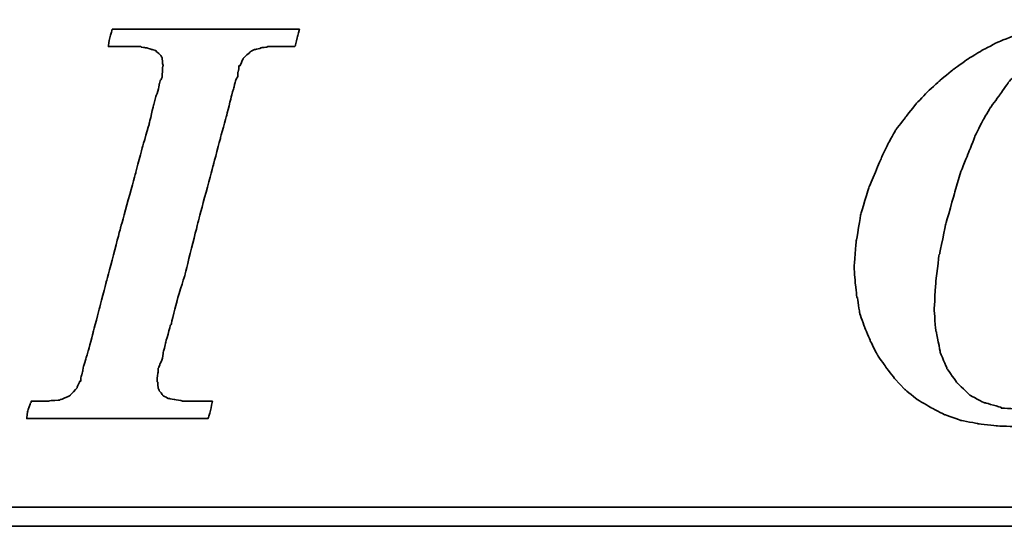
# Model space of a CAD drawing. Header units: millimetres. Extents: x 450 to 829, y 342 to 460.
# Tile 33 of 53: x 701.73 to 713.28, y 375.56 to 381.5. Entities that reach past the tile are written whole.
import ezdxf

# ---------------------------------------------------------------- set-up
doc = ezdxf.new("R2010")
doc.units = ezdxf.units.MM
doc.layers.add('DIM', color=4, linetype='CONTINUOUS')
doc.layers.add('layer 1', color=7, linetype='CONTINUOUS')

# ---------------------------------------------------------------- blocks, each defined once
blk = doc.blocks.new('TBI MOTION logo(完整正式版)')
at = {"layer": 'layer 1', "color": 22, "lineweight": 35}
for points, knots in [([(-11.34375, -6.98375), (-11.34375, -6.98375), (-10.91375, -7.43875), (-10.91375, -7.43875), (-10.91375, -7.43875), (-10.91375, -7.43875), (-10.38625, -7.87125), (-10.38625, -7.87125), (-10.38625, -7.87125), (-10.38625, -7.87125), (-9.81125, -8.20375), (-9.81125, -8.20375), (-9.81125, -8.20375), (-9.81125, -8.20375), (-9.21125, -8.51875), (-9.21125, -8.51875), (-9.21125, -8.51875), (-9.21125, -8.51875), (-8.51625, -8.75875), (-8.51625, -8.75875), (-8.51625, -8.75875), (-8.51625, -8.75875), (-7.77125, -8.90375), (-7.77125, -8.90375), (-7.77125, -8.90375), (-7.77125, -8.90375), (-6.97875, -8.99875), (-6.97875, -8.99875), (-6.97875, -8.99875), (-6.97875, -8.99875), (-6.14125, -9.02375), (-6.14125, -9.02375), (-6.14125, -9.02375), (-6.14125, -9.02375), (-5.37125, -8.99875), (-5.37125, -8.99875), (-5.37125, -8.99875), (-5.37125, -8.99875), (-4.65375, -8.94875), (-4.65375, -8.94875), (-4.65375, -8.94875), (-4.65375, -8.94875), (-3.93375, -8.80625), (-3.93375, -8.80625), (-3.93375, -8.80625), (-3.93375, -8.80625), (-3.21375, -8.66375), (-3.21375, -8.66375), (-3.21375, -8.66375), (-3.21375, -8.66375), (-2.49375, -8.39875), (-2.49375, -8.39875), (-2.49375, -8.39875), (-2.49375, -8.39875), (-1.79875, -8.13375), (-1.79875, -8.13375), (-1.79875, -8.13375), (-1.79875, -8.13375), (-1.17375, -7.84375), (-1.17375, -7.84375), (-1.17375, -7.84375), (-1.17375, -7.84375), (-0.52375, -7.46375), (-0.52375, -7.46375), (-0.52375, -7.46375), (-0.52375, -7.46375), (0.10124, -7.07875), (0.10124, -7.07875), (0.10124, -7.07875), (0.10124, -7.07875), (0.67625, -6.62375), (0.67625, -6.62375), (0.67625, -6.62375), (0.67625, -6.62375), (1.24874, -6.14375), (1.24874, -6.14375), (1.24874, -6.14375), (1.24874, -6.14375), (1.72874, -5.64125), (1.72874, -5.64125), (1.72874, -5.64125), (1.72874, -5.64125), (2.18624, -5.06375), (2.18624, -5.06375), (2.18624, -5.06375), (2.18624, -5.06375), (2.61625, -4.48874), (2.61625, -4.48874), (2.61625, -4.48874), (2.61625, -4.48874), (3.00125, -3.83874), (3.00125, -3.83874), (3.00125, -3.83874), (3.00125, -3.83874), (3.36124, -3.21374), (3.36124, -3.21374), (3.36124, -3.21374), (3.36124, -3.21374), (3.84374, -1.99125), (3.84374, -1.99125), (3.84374, -1.99125), (3.84374, -1.99125), (4.22625, -0.81875), (4.22625, -0.81875), (4.22625, -0.81875), (4.22625, -0.81875), (4.39125, 0.45624), (4.39125, 0.45624), (4.39125, 0.45624), (4.39125, 0.45624), (4.48874, 1.70124), (4.48874, 1.70124), (4.48874, 1.70124), (4.48874, 1.70124), (4.43874, 2.44625), (4.43874, 2.44625), (4.43874, 2.44625), (4.43874, 2.44625), (4.36874, 3.14125), (4.36874, 3.14125), (4.36874, 3.14125), (4.36874, 3.14125), (4.25125, 3.81125), (4.25125, 3.81125), (4.25125, 3.81125), (4.25125, 3.81125), (4.03124, 4.41125), (4.03124, 4.41125), (4.03124, 4.41125), (4.03124, 4.41125), (3.74374, 5.01125), (3.74374, 5.01125), (3.74374, 5.01125), (3.74374, 5.01125), (3.43124, 5.58875), (3.43124, 5.58875), (3.43124, 5.58875), (3.43124, 5.58875), (3.02625, 6.09125), (3.02625, 6.09125), (3.02625, 6.09125), (3.02625, 6.09125), (2.59374, 6.54875), (2.59374, 6.54875), (2.59374, 6.54875), (2.59374, 6.54875), (2.09124, 6.98125), (2.09124, 6.98125), (2.09124, 6.98125), (2.09124, 6.98125), (1.56124, 7.36625), (1.56124, 7.36625), (1.56124, 7.36625), (1.56124, 7.36625), (0.98624, 7.67625), (0.98624, 7.67625), (0.98624, 7.67625), (0.98624, 7.67625), (0.38624, 7.96375), (0.38624, 7.96375), (0.38624, 7.96375), (0.38624, 7.96375), (-0.25875, 8.15625), (-0.25875, 8.15625), (-0.25875, 8.15625), (-0.25875, 8.15625), (-0.98125, 8.30125), (-0.98125, 8.30125), (-0.98125, 8.30125), (-0.98125, 8.30125), (-1.70124, 8.37125), (-1.70124, 8.37125), (-1.70124, 8.37125), (-1.70124, 8.37125), (-2.49375, 8.39624), (-2.49375, 8.39624), (-2.49375, 8.39624), (-2.49375, 8.39624), (-3.28625, 8.37125), (-3.28625, 8.37125), (-3.28625, 8.37125), (-3.28625, 8.37125), (-4.05125, 8.32125), (-4.05125, 8.32125), (-4.05125, 8.32125), (-4.05125, 8.32125), (-4.77375, 8.18125), (-4.77375, 8.18125), (-4.77375, 8.18125), (-4.77375, 8.18125), (-5.51625, 7.96375), (-5.51625, 7.96375), (-5.51625, 7.96375), (-5.51625, 7.96375), (-6.21125, 7.72625), (-6.21125, 7.72625), (-6.21125, 7.72625), (-6.21125, 7.72625), (-6.92875, 7.43625), (-6.92875, 7.43625), (-6.92875, 7.43625), (-6.92875, 7.43625), (-7.57875, 7.10125), (-7.57875, 7.10125), (-7.57875, 7.10125), (-7.57875, 7.10125), (-8.24875, 6.69125), (-8.24875, 6.69125), (-8.24875, 6.69125), (-8.24875, 6.69125), (-8.84875, 6.26125), (-8.84875, 6.26125), (-8.84875, 6.26125), (-8.84875, 6.26125), (-9.42625, 5.78125), (-9.42625, 5.78125), (-9.42625, 5.78125), (-9.42625, 5.78125), (-9.95375, 5.30125), (-9.95375, 5.30125), (-9.95375, 5.30125), (-9.95375, 5.30125), (-10.43375, 4.79624), (-10.43375, 4.79624), (-10.43375, 4.79624), (-10.43375, 4.79624), (-10.88875, 4.22125), (-10.88875, 4.22125), (-10.88875, 4.22125), (-10.88875, 4.22125), (-11.29875, 3.69375), (-11.29875, 3.69375), (-11.29875, 3.69375), (-11.29875, 3.69375), (-11.63375, 3.09125), (-11.63375, 3.09125), (-11.63375, 3.09125), (-11.63375, 3.09125), (-11.91875, 2.49625), (-11.91875, 2.49625), (-11.91875, 2.49625), (-11.91875, 2.49625), (-12.44875, 1.24625), (-12.44875, 1.24625), (-12.44875, 1.24625), (-12.44875, 1.24625), (-12.80875, 0.06874), (-12.80875, 0.06874), (-12.80875, 0.06874), (-12.80875, 0.06874), (-12.99875, -1.07875), (-12.99875, -1.07875), (-12.99875, -1.07875), (-12.99875, -1.07875), (-13.09375, -2.18375), (-13.09375, -2.18375), (-13.09375, -2.18375), (-13.09375, -2.18375), (-13.04875, -2.85375), (-13.04875, -2.85375), (-13.04875, -2.85375), (-13.04875, -2.85375), (-12.97375, -3.50375), (-12.97375, -3.50375), (-12.97375, -3.50375), (-12.97375, -3.50375), (-12.95375, -3.50375), (-12.95375, -3.50375), (-12.95375, -3.50375), (-12.95375, -3.50375), (-12.85375, -4.17375), (-12.85375, -4.17375), (-12.85375, -4.17375), (-12.85375, -4.17375), (-12.63875, -4.77624), (-12.63875, -4.77624), (-12.63875, -4.77624), (-12.63875, -4.77624), (-12.39875, -5.35125), (-12.39875, -5.35125), (-12.39875, -5.35125), (-12.39875, -5.35125), (-12.11375, -5.92875), (-12.11375, -5.92875), (-12.11375, -5.92875), (-12.11375, -5.92875), (-11.75375, -6.45375), (-11.75375, -6.45375), (-11.75375, -6.45375), (-11.75375, -6.45375), (-11.34375, -6.98375), (-11.34375, -6.98375)], [0, 0, 0, 0, 0.01369863, 0.01369863, 0.01369863, 0.01369864, 0.02739726, 0.02739726, 0.02739726, 0.02739727, 0.04109589, 0.04109589, 0.04109589, 0.0410959, 0.05479452, 0.05479452, 0.05479452, 0.05479453, 0.06849315, 0.06849315, 0.06849315, 0.06849316, 0.08219178, 0.08219178, 0.08219178, 0.08219179, 0.09589041, 0.09589041, 0.09589041, 0.09589042, 0.10958904, 0.10958904, 0.10958904, 0.10958905, 0.12328767, 0.12328767, 0.12328767, 0.12328768, 0.1369863, 0.1369863, 0.1369863, 0.13698631, 0.15068493, 0.15068493, 0.15068493, 0.15068494, 0.16438356, 0.16438356, 0.16438356, 0.16438357, 0.17808219, 0.17808219, 0.17808219, 0.1780822, 0.19178082, 0.19178082, 0.19178082, 0.19178083, 0.20547945, 0.20547945, 0.20547945, 0.20547946, 0.21917808, 0.21917808, 0.21917808, 0.21917809, 0.23287671, 0.23287671, 0.23287671, 0.23287672, 0.24657534, 0.24657534, 0.24657534, 0.24657535, 0.26027397, 0.26027397, 0.26027397, 0.26027398, 0.2739726, 0.2739726, 0.2739726, 0.27397261, 0.28767123, 0.28767123, 0.28767123, 0.28767124, 0.30136986, 0.30136986, 0.30136986, 0.30136987, 0.31506849, 0.31506849, 0.31506849, 0.3150685, 0.32876712, 0.32876712, 0.32876712, 0.32876713, 0.34246575, 0.34246575, 0.34246575, 0.34246576, 0.35616438, 0.35616438, 0.35616438, 0.35616439, 0.36986301, 0.36986301, 0.36986301, 0.36986302, 0.38356164, 0.38356164, 0.38356164, 0.38356165, 0.39726027, 0.39726027, 0.39726027, 0.39726028, 0.4109589, 0.4109589, 0.4109589, 0.41095891, 0.42465753, 0.42465753, 0.42465753, 0.42465754, 0.43835616, 0.43835616, 0.43835616, 0.43835617, 0.45205479, 0.45205479, 0.45205479, 0.4520548, 0.46575342, 0.46575342, 0.46575342, 0.46575343, 0.47945205, 0.47945205, 0.47945205, 0.47945206, 0.49315068, 0.49315068, 0.49315068, 0.49315069, 0.50684932, 0.50684932, 0.50684932, 0.50684933, 0.52054795, 0.52054795, 0.52054795, 0.52054796, 0.53424658, 0.53424658, 0.53424658, 0.53424659, 0.54794521, 0.54794521, 0.54794521, 0.54794522, 0.56164384, 0.56164384, 0.56164384, 0.56164385, 0.57534247, 0.57534247, 0.57534247, 0.57534248, 0.5890411, 0.5890411, 0.5890411, 0.58904111, 0.60273973, 0.60273973, 0.60273973, 0.60273974, 0.61643836, 0.61643836, 0.61643836, 0.61643837, 0.63013699, 0.63013699, 0.63013699, 0.630137, 0.64383562, 0.64383562, 0.64383562, 0.64383563, 0.65753425, 0.65753425, 0.65753425, 0.65753426, 0.67123288, 0.67123288, 0.67123288, 0.67123289, 0.68493151, 0.68493151, 0.68493151, 0.68493152, 0.69863014, 0.69863014, 0.69863014, 0.69863015, 0.71232877, 0.71232877, 0.71232877, 0.71232878, 0.7260274, 0.7260274, 0.7260274, 0.72602741, 0.73972603, 0.73972603, 0.73972603, 0.73972604, 0.75342466, 0.75342466, 0.75342466, 0.75342467, 0.76712329, 0.76712329, 0.76712329, 0.7671233, 0.78082192, 0.78082192, 0.78082192, 0.78082193, 0.79452055, 0.79452055, 0.79452055, 0.79452056, 0.80821918, 0.80821918, 0.80821918, 0.80821919, 0.82191781, 0.82191781, 0.82191781, 0.82191782, 0.83561644, 0.83561644, 0.83561644, 0.83561645, 0.84931507, 0.84931507, 0.84931507, 0.84931508, 0.8630137, 0.8630137, 0.8630137, 0.86301371, 0.87671233, 0.87671233, 0.87671233, 0.87671234, 0.89041096, 0.89041096, 0.89041096, 0.89041097, 0.90410959, 0.90410959, 0.90410959, 0.9041096, 0.91780822, 0.91780822, 0.91780822, 0.91780823, 0.93150685, 0.93150685, 0.93150685, 0.93150686, 0.94520548, 0.94520548, 0.94520548, 0.94520549, 0.95890411, 0.95890411, 0.95890411, 0.95890412, 0.97260274, 0.97260274, 0.97260274, 0.97260275, 0.98630137, 0.98630137, 0.98630137, 0.98630138, 1, 1, 1, 1]), ([(-40.59125, -7.94375), (-40.59125, -7.94375), (-40.97375, -7.94375), (-40.97375, -7.94375), (-40.97375, -7.94375), (-40.97375, -7.94375), (-41.38125, -7.94375), (-41.38125, -7.94375), (-41.38125, -7.94375), (-41.38125, -7.94375), (-41.54875, -7.94375), (-41.54875, -7.94375), (-41.54875, -7.94375), (-41.54875, -7.94375), (-41.59875, -7.94375), (-41.59875, -7.94375), (-41.59875, -7.94375), (-41.59875, -7.94375), (-41.88375, -7.94375), (-41.88375, -7.94375), (-41.88375, -7.94375), (-41.88375, -7.94375), (-41.90875, -7.91875), (-41.90875, -7.91875), (-41.90875, -7.91875), (-41.90875, -7.91875), (-42.19875, -7.87125), (-42.19875, -7.87125), (-42.19875, -7.87125), (-42.19875, -7.87125), (-42.43875, -7.82375), (-42.43875, -7.82375), (-42.43875, -7.82375), (-42.43875, -7.82375), (-42.45875, -7.82375), (-42.45875, -7.82375), (-42.45875, -7.82375), (-42.45875, -7.82375), (-42.48625, -7.82375), (-42.48625, -7.82375), (-42.48625, -7.82375), (-42.48625, -7.82375), (-42.67625, -7.72375), (-42.67625, -7.72375), (-42.67625, -7.72375), (-42.67625, -7.72375), (-42.70125, -7.70375), (-42.70125, -7.70375), (-42.70125, -7.70375), (-42.70125, -7.70375), (-42.72375, -7.67875), (-42.72375, -7.67875), (-42.72375, -7.67875), (-42.72375, -7.67875), (-42.86875, -7.48875), (-42.86875, -7.48875), (-42.86875, -7.48875), (-42.86875, -7.48875), (-42.89375, -7.43875), (-42.89375, -7.43875), (-42.89375, -7.43875), (-42.89375, -7.43875), (-42.91875, -7.38875), (-42.91875, -7.38875), (-42.91875, -7.38875), (-42.91875, -7.38875), (-42.93875, -7.12875), (-42.93875, -7.12875), (-42.93875, -7.12875), (-42.93875, -7.12875), (-42.96375, -7.10375), (-42.96375, -7.10375), (-42.96375, -7.10375), (-42.96375, -7.10375), (-42.96375, -7.05375), (-42.96375, -7.05375), (-42.96375, -7.05375), (-42.96375, -7.05375), (-42.96375, -7.00875), (-42.96375, -7.00875), (-42.96375, -7.00875), (-42.96375, -7.00875), (-42.91875, -6.69625), (-42.91875, -6.69625), (-42.91875, -6.69625), (-42.91875, -6.69625), (-42.91875, -6.62375), (-42.91875, -6.62375), (-42.91875, -6.62375), (-42.91875, -6.62375), (-42.91875, -6.59625), (-42.91875, -6.59625), (-42.91875, -6.59625), (-42.91875, -6.59625), (-42.91875, -6.57375), (-42.91875, -6.57375), (-42.91875, -6.57375), (-42.91875, -6.57375), (-42.91875, -6.52875), (-42.91875, -6.52875), (-42.91875, -6.52875), (-42.91875, -6.52875), (-42.89375, -6.50375), (-42.89375, -6.50375), (-42.89375, -6.50375), (-42.89375, -6.50375), (-42.84375, -6.38375), (-42.84375, -6.38375), (-42.84375, -6.38375), (-42.84375, -6.38375), (-42.84375, -6.35875), (-42.84375, -6.35875), (-42.84375, -6.35875), (-42.84375, -6.35875), (-42.74625, -6.14375), (-42.74625, -6.14375), (-42.74625, -6.14375), (-42.74625, -6.14375), (-42.70125, -5.85375), (-42.70125, -5.85375), (-42.70125, -5.85375), (-42.70125, -5.85375), (-42.60375, -5.47125), (-42.60375, -5.47125), (-42.60375, -5.47125), (-42.60375, -5.47125), (-42.60375, -5.44875), (-42.60375, -5.44875), (-42.60375, -5.44875), (-42.60375, -5.44875), (-42.38875, -4.67875), (-42.38875, -4.67875), (-42.38875, -4.67875), (-42.38875, -4.67875), (-42.36375, -4.65375), (-42.36375, -4.65375), (-42.36375, -4.65375), (-42.36375, -4.65375), (-42.12375, -3.69625), (-42.12375, -3.69625), (-42.12375, -3.69625), (-42.12375, -3.69625), (-42.12375, -3.67374), (-42.12375, -3.67374), (-42.12375, -3.67374), (-42.12375, -3.67374), (-41.78875, -2.59374), (-41.78875, -2.59374), (-41.78875, -2.59374), (-41.78875, -2.59374), (-41.18875, -0.19375), (-41.18875, -0.19375), (-41.18875, -0.19375), (-41.18875, -0.19375), (-40.54375, 2.20624), (-40.54375, 2.20624), (-40.54375, 2.20624), (-40.54375, 2.20624), (-40.25375, 3.30875), (-40.25375, 3.30875), (-40.25375, 3.30875), (-40.25375, 3.30875), (-39.98875, 4.27125), (-39.98875, 4.27125), (-39.98875, 4.27125), (-39.98875, 4.27125), (-39.77375, 5.13125), (-39.77375, 5.13125), (-39.77375, 5.13125), (-39.77375, 5.13125), (-39.67875, 5.47125), (-39.67875, 5.47125), (-39.67875, 5.47125), (-39.67875, 5.47125), (-39.60375, 5.75625), (-39.60375, 5.75625), (-39.60375, 5.75625), (-39.60375, 5.75625), (-39.60375, 5.78125), (-39.60375, 5.78125), (-39.60375, 5.78125), (-39.60375, 5.78125), (-39.50875, 5.97125), (-39.50875, 5.97125), (-39.50875, 5.97125), (-39.50875, 5.97125), (-39.50875, 6.13875), (-39.50875, 6.13875), (-39.50875, 6.13875), (-39.50875, 6.13875), (-39.48625, 6.16625), (-39.48625, 6.16625), (-39.48625, 6.16625), (-39.48625, 6.16625), (-39.46125, 6.28625), (-39.46125, 6.28625), (-39.46125, 6.28625), (-39.46125, 6.28625), (-39.46125, 6.42625), (-39.46125, 6.42625), (-39.46125, 6.42625), (-39.46125, 6.42625), (-39.41375, 6.42625), (-39.41375, 6.42625), (-39.41375, 6.42625), (-39.41375, 6.42625), (-39.29375, 6.69125), (-39.29375, 6.69125), (-39.29375, 6.69125), (-39.29375, 6.69125), (-39.26875, 6.74125), (-39.26875, 6.74125), (-39.26875, 6.74125), (-39.26875, 6.74125), (-39.24375, 6.76625), (-39.24375, 6.76625), (-39.24375, 6.76625), (-39.24375, 6.76625), (-38.98375, 7.00624), (-38.98375, 7.00624), (-38.98375, 7.00624), (-38.98375, 7.00624), (-38.95625, 7.02624), (-38.95625, 7.02624), (-38.95625, 7.02624), (-38.95625, 7.02624), (-38.78875, 7.12624), (-38.78875, 7.12624), (-38.78875, 7.12624), (-38.78875, 7.12624), (-38.76375, 7.12624), (-38.76375, 7.12624), (-38.76375, 7.12624), (-38.76375, 7.12624), (-38.74375, 7.12624), (-38.74375, 7.12624), (-38.74375, 7.12624), (-38.74375, 7.12624), (-38.52875, 7.17125), (-38.52875, 7.17125), (-38.52875, 7.17125), (-38.52875, 7.17125), (-38.52875, 7.19624), (-38.52875, 7.19624), (-38.52875, 7.19624), (-38.52875, 7.19624), (-38.50375, 7.19624), (-38.50375, 7.19624), (-38.50375, 7.19624), (-38.50375, 7.19624), (-38.26125, 7.21875), (-38.26125, 7.21875), (-38.26125, 7.21875), (-38.26125, 7.21875), (-38.23875, 7.24624), (-38.23875, 7.24624), (-38.23875, 7.24624), (-38.23875, 7.24624), (-38.21625, 7.24624), (-38.21625, 7.24624), (-38.21625, 7.24624), (-38.21625, 7.24624), (-38.18875, 7.24624), (-38.18875, 7.24624), (-38.18875, 7.24624), (-38.18875, 7.24624), (-37.90375, 7.24624), (-37.90375, 7.24624), (-37.90375, 7.24624), (-37.90375, 7.24624), (-37.85375, 7.24624), (-37.85375, 7.24624), (-37.85375, 7.24624), (-37.85375, 7.24624), (-37.75875, 7.24624), (-37.75875, 7.24624), (-37.75875, 7.24624), (-37.75875, 7.24624), (-37.42375, 7.24624), (-37.42375, 7.24624), (-37.42375, 7.24624), (-37.42375, 7.24624), (-37.08875, 7.24624), (-37.08875, 7.24624), (-37.08875, 7.24624), (-37.08875, 7.24624), (-37.06375, 7.24624), (-37.06375, 7.24624), (-37.06375, 7.24624), (-37.06375, 7.24624), (-37.06375, 7.26624), (-37.06375, 7.26624), (-37.06375, 7.26624), (-37.06375, 7.26624), (-37.03875, 7.29125), (-37.03875, 7.29125), (-37.03875, 7.29125), (-37.03875, 7.29125), (-37.03875, 7.31625), (-37.03875, 7.31625), (-37.03875, 7.31625), (-37.03875, 7.31625), (-36.94125, 7.67625), (-36.94125, 7.67625), (-36.94125, 7.67625), (-36.94125, 7.67625), (-36.86875, 7.98625), (-36.86875, 7.98625), (-36.86875, 7.98625), (-36.86875, 7.98625), (-36.98875, 7.98625), (-36.98875, 7.98625), (-36.98875, 7.98625), (-36.98875, 7.98625), (-37.42375, 7.98625), (-37.42375, 7.98625), (-37.42375, 7.98625), (-37.42375, 7.98625), (-37.94875, 7.98625), (-37.94875, 7.98625), (-37.94875, 7.98625), (-37.94875, 7.98625), (-38.57375, 7.98625), (-38.57375, 7.98625), (-38.57375, 7.98625), (-38.57375, 7.98625), (-39.29375, 7.98625), (-39.29375, 7.98625), (-39.29375, 7.98625), (-39.29375, 7.98625), (-40.82875, 7.98625), (-40.82875, 7.98625), (-40.82875, 7.98625), (-40.82875, 7.98625), (-42.36375, 7.98625), (-42.36375, 7.98625), (-42.36375, 7.98625), (-42.36375, 7.98625), (-43.08375, 7.98625), (-43.08375, 7.98625), (-43.08375, 7.98625), (-43.08375, 7.98625), (-43.70875, 7.98625), (-43.70875, 7.98625), (-43.70875, 7.98625), (-43.70875, 7.98625), (-44.23375, 7.98625), (-44.23375, 7.98625), (-44.23375, 7.98625), (-44.23375, 7.98625), (-44.66875, 7.98625), (-44.66875, 7.98625), (-44.66875, 7.98625), (-44.66875, 7.98625), (-44.88375, 7.98625), (-44.88375, 7.98625), (-44.88375, 7.98625), (-44.88375, 7.98625), (-44.90875, 7.94125), (-44.90875, 7.94125), (-44.90875, 7.94125), (-44.90875, 7.94125), (-44.90875, 7.91625), (-44.90875, 7.91625), (-44.90875, 7.91625), (-44.90875, 7.91625), (-45.00375, 7.55625), (-45.00375, 7.55625), (-45.00375, 7.55625), (-45.00375, 7.55625), (-45.05375, 7.24624), (-45.05375, 7.24624), (-45.05375, 7.24624), (-45.05375, 7.24624), (-44.61875, 7.24624), (-44.61875, 7.24624), (-44.61875, 7.24624), (-44.61875, 7.24624), (-44.11375, 7.24624), (-44.11375, 7.24624), (-44.11375, 7.24624), (-44.11375, 7.24624), (-43.99375, 7.24624), (-43.99375, 7.24624), (-43.99375, 7.24624), (-43.99375, 7.24624), (-43.94625, 7.24624), (-43.94625, 7.24624), (-43.94625, 7.24624), (-43.94625, 7.24624), (-43.92374, 7.24624), (-43.92374, 7.24624), (-43.92374, 7.24624), (-43.92374, 7.24624), (-43.65875, 7.24624), (-43.65875, 7.24624), (-43.65875, 7.24624), (-43.65875, 7.24624), (-43.63875, 7.21875), (-43.63875, 7.21875), (-43.63875, 7.21875), (-43.63875, 7.21875), (-43.46875, 7.19624), (-43.46875, 7.19624), (-43.46875, 7.19624), (-43.46875, 7.19624), (-43.39875, 7.19624), (-43.39875, 7.19624), (-43.39875, 7.19624), (-43.39875, 7.19624), (-43.37125, 7.17125), (-43.37125, 7.17125), (-43.37125, 7.17125), (-43.37125, 7.17125), (-43.34875, 7.17125), (-43.34875, 7.17125), (-43.34875, 7.17125), (-43.34875, 7.17125), (-43.20375, 7.12624), (-43.20375, 7.12624), (-43.20375, 7.12624), (-43.20375, 7.12624), (-43.05875, 7.07624), (-43.05875, 7.07624), (-43.05875, 7.07624), (-43.05875, 7.07624), (-43.01375, 7.07624), (-43.01375, 7.07624), (-43.01375, 7.07624), (-43.01375, 7.07624), (-42.98875, 7.02624), (-42.98875, 7.02624), (-42.98875, 7.02624), (-42.98875, 7.02624), (-42.79875, 6.86125), (-42.79875, 6.86125), (-42.79875, 6.86125), (-42.79875, 6.86125), (-42.77375, 6.81125), (-42.77375, 6.81125), (-42.77375, 6.81125), (-42.77375, 6.81125), (-42.74625, 6.76625), (-42.74625, 6.76625), (-42.74625, 6.76625), (-42.74625, 6.76625), (-42.72375, 6.47625), (-42.72375, 6.47625), (-42.72375, 6.47625), (-42.72375, 6.47625), (-42.70125, 6.45124), (-42.70125, 6.45124), (-42.70125, 6.45124), (-42.70125, 6.45124), (-42.70125, 6.42625), (-42.70125, 6.42625), (-42.70125, 6.42625), (-42.70125, 6.42625), (-42.72375, 6.40625), (-42.72375, 6.40625), (-42.72375, 6.40625), (-42.72375, 6.40625), (-42.74625, 5.97125), (-42.74625, 5.97125), (-42.74625, 5.97125), (-42.74625, 5.97125), (-42.74625, 5.94625), (-42.74625, 5.94625), (-42.74625, 5.94625), (-42.74625, 5.94625), (-42.74625, 5.92625), (-42.74625, 5.92625), (-42.74625, 5.92625), (-42.74625, 5.92625), (-42.77375, 5.87625), (-42.77375, 5.87625), (-42.77375, 5.87625), (-42.77375, 5.87625), (-42.81875, 5.80625), (-42.81875, 5.80625), (-42.81875, 5.80625), (-42.81875, 5.80625), (-42.86875, 5.63625), (-42.86875, 5.63625), (-42.86875, 5.63625), (-42.86875, 5.63625), (-42.91875, 5.39625), (-42.91875, 5.39625), (-42.91875, 5.39625), (-42.91875, 5.39625), (-42.91875, 5.37124), (-42.91875, 5.37124), (-42.91875, 5.37124), (-42.91875, 5.37124), (-43.01375, 5.10874), (-43.01375, 5.10874), (-43.01375, 5.10874), (-43.01375, 5.10874), (-43.10875, 4.77124), (-43.10875, 4.77124), (-43.10875, 4.77124), (-43.10875, 4.77124), (-43.29875, 3.95625), (-43.29875, 3.95625), (-43.29875, 3.95625), (-43.29875, 3.95625), (-43.58875, 2.95125), (-43.58875, 2.95125), (-43.58875, 2.95125), (-43.58875, 2.95125), (-43.87375, 1.87125), (-43.87375, 1.87125), (-43.87375, 1.87125), (-43.87375, 1.87125), (-44.52625, -0.50374), (-44.52625, -0.50374), (-44.52625, -0.50374), (-44.52625, -0.50374), (-45.14875, -2.85375), (-45.14875, -2.85375), (-45.14875, -2.85375), (-45.14875, -2.85375), (-45.43375, -3.95875), (-45.43375, -3.95875), (-45.43375, -3.95875), (-45.43375, -3.95875), (-45.69875, -4.96875), (-45.69875, -4.96875), (-45.69875, -4.96875), (-45.69875, -4.96875), (-45.91375, -5.78375), (-45.91375, -5.78375), (-45.91375, -5.78375), (-45.91375, -5.78375), (-46.01375, -6.11875), (-46.01375, -6.11875), (-46.01375, -6.11875), (-46.01375, -6.11875), (-46.01375, -6.14375), (-46.01375, -6.14375), (-46.01375, -6.14375), (-46.01375, -6.14375), (-46.10875, -6.40875), (-46.10875, -6.40875), (-46.10875, -6.40875), (-46.10875, -6.40875), (-46.15375, -6.64875), (-46.15375, -6.64875), (-46.15375, -6.64875), (-46.15375, -6.64875), (-46.20375, -6.83875), (-46.20375, -6.83875), (-46.20375, -6.83875), (-46.20375, -6.83875), (-46.22875, -6.93375), (-46.22875, -6.93375), (-46.22875, -6.93375), (-46.22875, -6.93375), (-46.22875, -7.07875), (-46.22875, -7.07875), (-46.22875, -7.07875), (-46.22875, -7.07875), (-46.27375, -7.07875), (-46.27375, -7.07875), (-46.27375, -7.07875), (-46.27375, -7.07875), (-46.39375, -7.34375), (-46.39375, -7.34375), (-46.39375, -7.34375), (-46.39375, -7.34375), (-46.39375, -7.36875), (-46.39375, -7.36875), (-46.39375, -7.36875), (-46.39375, -7.36875), (-46.42125, -7.38875), (-46.42125, -7.38875), (-46.42125, -7.38875), (-46.42125, -7.38875), (-46.68375, -7.67875), (-46.68375, -7.67875), (-46.68375, -7.67875), (-46.68375, -7.67875), (-46.70875, -7.70375), (-46.70875, -7.70375), (-46.70875, -7.70375), (-46.70875, -7.70375), (-46.75375, -7.72375), (-46.75375, -7.72375), (-46.75375, -7.72375), (-46.75375, -7.72375), (-47.08875, -7.87125), (-47.08875, -7.87125), (-47.08875, -7.87125), (-47.08875, -7.87125), (-47.11625, -7.87125), (-47.11625, -7.87125), (-47.11625, -7.87125), (-47.11625, -7.87125), (-47.13875, -7.89375), (-47.13875, -7.89375), (-47.13875, -7.89375), (-47.13875, -7.89375), (-47.56875, -7.91875), (-47.56875, -7.91875), (-47.56875, -7.91875), (-47.56875, -7.91875), (-47.59625, -7.94375), (-47.59625, -7.94375), (-47.59625, -7.94375), (-47.59625, -7.94375), (-47.64375, -7.94375), (-47.64375, -7.94375), (-47.64375, -7.94375), (-47.64375, -7.94375), (-47.73625, -7.94375), (-47.73625, -7.94375), (-47.73625, -7.94375), (-47.73625, -7.94375), (-48.07375, -7.94375), (-48.07375, -7.94375), (-48.07375, -7.94375), (-48.07375, -7.94375), (-48.36125, -7.94375), (-48.36125, -7.94375), (-48.36125, -7.94375), (-48.36125, -7.94375), (-48.36125, -7.96625), (-48.36125, -7.96625), (-48.36125, -7.96625), (-48.36125, -7.96625), (-48.36125, -7.99125), (-48.36125, -7.99125), (-48.36125, -7.99125), (-48.36125, -7.99125), (-48.38875, -8.01375), (-48.38875, -8.01375), (-48.38875, -8.01375), (-48.38875, -8.01375), (-48.50875, -8.34875), (-48.50875, -8.34875), (-48.50875, -8.34875), (-48.50875, -8.34875), (-48.55375, -8.68625), (-48.55375, -8.68625), (-48.55375, -8.68625), (-48.55375, -8.68625), (-48.45875, -8.68625), (-48.45875, -8.68625), (-48.45875, -8.68625), (-48.45875, -8.68625), (-48.07375, -8.68625), (-48.07375, -8.68625), (-48.07375, -8.68625), (-48.07375, -8.68625), (-47.52375, -8.68625), (-47.52375, -8.68625), (-47.52375, -8.68625), (-47.52375, -8.68625), (-46.92375, -8.68625), (-46.92375, -8.68625), (-46.92375, -8.68625), (-46.92375, -8.68625), (-46.25375, -8.68625), (-46.25375, -8.68625), (-46.25375, -8.68625), (-46.25375, -8.68625), (-46.20375, -8.68625), (-46.20375, -8.68625), (-46.20375, -8.68625), (-46.20375, -8.68625), (-44.71375, -8.68625), (-44.71375, -8.68625), (-44.71375, -8.68625), (-44.71375, -8.68625), (-43.22875, -8.68625), (-43.22875, -8.68625), (-43.22875, -8.68625), (-43.22875, -8.68625), (-42.55875, -8.68625), (-42.55875, -8.68625), (-42.55875, -8.68625), (-42.55875, -8.68625), (-42.50875, -8.68625), (-42.50875, -8.68625), (-42.50875, -8.68625), (-42.50875, -8.68625), (-41.93375, -8.68625), (-41.93375, -8.68625), (-41.93375, -8.68625), (-41.93375, -8.68625), (-41.38125, -8.68625), (-41.38125, -8.68625), (-41.38125, -8.68625), (-41.38125, -8.68625), (-40.97375, -8.68625), (-40.97375, -8.68625), (-40.97375, -8.68625), (-40.97375, -8.68625), (-40.78125, -8.68625), (-40.78125, -8.68625), (-40.78125, -8.68625), (-40.78125, -8.68625), (-40.78125, -8.63875), (-40.78125, -8.63875), (-40.78125, -8.63875), (-40.78125, -8.63875), (-40.75875, -8.63875), (-40.75875, -8.63875), (-40.75875, -8.63875), (-40.75875, -8.63875), (-40.66375, -8.27875), (-40.66375, -8.27875), (-40.66375, -8.27875), (-40.66375, -8.27875), (-40.59125, -7.94375), (-40.59125, -7.94375)], [0, 0, 0, 0, 0.00558659, 0.00558659, 0.00558659, 0.0055866, 0.01117318, 0.01117318, 0.01117318, 0.01117319, 0.01675978, 0.01675978, 0.01675978, 0.01675979, 0.02234637, 0.02234637, 0.02234637, 0.02234638, 0.02793296, 0.02793296, 0.02793296, 0.02793297, 0.03351955, 0.03351955, 0.03351955, 0.03351956, 0.03910615, 0.03910615, 0.03910615, 0.03910616, 0.04469274, 0.04469274, 0.04469274, 0.04469275, 0.05027933, 0.05027933, 0.05027933, 0.05027934, 0.05586592, 0.05586592, 0.05586592, 0.05586593, 0.06145251, 0.06145251, 0.06145251, 0.06145252, 0.06703911, 0.06703911, 0.06703911, 0.06703912, 0.0726257, 0.0726257, 0.0726257, 0.07262571, 0.07821229, 0.07821229, 0.07821229, 0.0782123, 0.08379888, 0.08379888, 0.08379888, 0.08379889, 0.08938547, 0.08938547, 0.08938547, 0.08938548, 0.09497207, 0.09497207, 0.09497207, 0.09497208, 0.10055866, 0.10055866, 0.10055866, 0.10055867, 0.10614525, 0.10614525, 0.10614525, 0.10614526, 0.11173184, 0.11173184, 0.11173184, 0.11173185, 0.11731844, 0.11731844, 0.11731844, 0.11731845, 0.12290503, 0.12290503, 0.12290503, 0.12290504, 0.12849162, 0.12849162, 0.12849162, 0.12849163, 0.13407821, 0.13407821, 0.13407821, 0.13407822, 0.1396648, 0.1396648, 0.1396648, 0.13966481, 0.1452514, 0.1452514, 0.1452514, 0.14525141, 0.15083799, 0.15083799, 0.15083799, 0.150838, 0.15642458, 0.15642458, 0.15642458, 0.15642459, 0.16201117, 0.16201117, 0.16201117, 0.16201118, 0.16759777, 0.16759777, 0.16759777, 0.16759778, 0.17318436, 0.17318436, 0.17318436, 0.17318437, 0.17877095, 0.17877095, 0.17877095, 0.17877096, 0.18435754, 0.18435754, 0.18435754, 0.18435755, 0.18994413, 0.18994413, 0.18994413, 0.18994414, 0.19553073, 0.19553073, 0.19553073, 0.19553074, 0.20111732, 0.20111732, 0.20111732, 0.20111733, 0.20670391, 0.20670391, 0.20670391, 0.20670392, 0.2122905, 0.2122905, 0.2122905, 0.21229051, 0.21787709, 0.21787709, 0.21787709, 0.2178771, 0.22346369, 0.22346369, 0.22346369, 0.2234637, 0.22905028, 0.22905028, 0.22905028, 0.22905029, 0.23463687, 0.23463687, 0.23463687, 0.23463688, 0.24022346, 0.24022346, 0.24022346, 0.24022347, 0.24581006, 0.24581006, 0.24581006, 0.24581007, 0.25139665, 0.25139665, 0.25139665, 0.25139666, 0.25698324, 0.25698324, 0.25698324, 0.25698325, 0.26256983, 0.26256983, 0.26256983, 0.26256984, 0.26815642, 0.26815642, 0.26815642, 0.26815643, 0.27374302, 0.27374302, 0.27374302, 0.27374303, 0.27932961, 0.27932961, 0.27932961, 0.27932962, 0.2849162, 0.2849162, 0.2849162, 0.28491621, 0.29050279, 0.29050279, 0.29050279, 0.2905028, 0.29608939, 0.29608939, 0.29608939, 0.2960894, 0.30167598, 0.30167598, 0.30167598, 0.30167599, 0.30726257, 0.30726257, 0.30726257, 0.30726258, 0.31284916, 0.31284916, 0.31284916, 0.31284917, 0.31843575, 0.31843575, 0.31843575, 0.31843576, 0.32402235, 0.32402235, 0.32402235, 0.32402236, 0.32960894, 0.32960894, 0.32960894, 0.32960895, 0.33519553, 0.33519553, 0.33519553, 0.33519554, 0.34078212, 0.34078212, 0.34078212, 0.34078213, 0.34636872, 0.34636872, 0.34636872, 0.34636873, 0.35195531, 0.35195531, 0.35195531, 0.35195532, 0.3575419, 0.3575419, 0.3575419, 0.35754191, 0.36312849, 0.36312849, 0.36312849, 0.3631285, 0.36871508, 0.36871508, 0.36871508, 0.36871509, 0.37430168, 0.37430168, 0.37430168, 0.37430169, 0.37988827, 0.37988827, 0.37988827, 0.37988828, 0.38547486, 0.38547486, 0.38547486, 0.38547487, 0.39106145, 0.39106145, 0.39106145, 0.39106146, 0.39664804, 0.39664804, 0.39664804, 0.39664805, 0.40223464, 0.40223464, 0.40223464, 0.40223465, 0.40782123, 0.40782123, 0.40782123, 0.40782124, 0.41340782, 0.41340782, 0.41340782, 0.41340783, 0.41899441, 0.41899441, 0.41899441, 0.41899442, 0.42458101, 0.42458101, 0.42458101, 0.42458102, 0.4301676, 0.4301676, 0.4301676, 0.43016761, 0.43575419, 0.43575419, 0.43575419, 0.4357542, 0.44134078, 0.44134078, 0.44134078, 0.44134079, 0.44692737, 0.44692737, 0.44692737, 0.44692738, 0.45251397, 0.45251397, 0.45251397, 0.45251398, 0.45810056, 0.45810056, 0.45810056, 0.45810057, 0.46368715, 0.46368715, 0.46368715, 0.46368716, 0.46927374, 0.46927374, 0.46927374, 0.46927375, 0.47486034, 0.47486034, 0.47486034, 0.47486035, 0.48044693, 0.48044693, 0.48044693, 0.48044694, 0.48603352, 0.48603352, 0.48603352, 0.48603353, 0.49162011, 0.49162011, 0.49162011, 0.49162012, 0.4972067, 0.4972067, 0.4972067, 0.49720671, 0.5027933, 0.5027933, 0.5027933, 0.50279331, 0.50837989, 0.50837989, 0.50837989, 0.5083799, 0.51396648, 0.51396648, 0.51396648, 0.51396649, 0.51955307, 0.51955307, 0.51955307, 0.51955308, 0.52513966, 0.52513966, 0.52513966, 0.52513967, 0.53072626, 0.53072626, 0.53072626, 0.53072627, 0.53631285, 0.53631285, 0.53631285, 0.53631286, 0.54189944, 0.54189944, 0.54189944, 0.54189945, 0.54748603, 0.54748603, 0.54748603, 0.54748604, 0.55307263, 0.55307263, 0.55307263, 0.55307264, 0.55865922, 0.55865922, 0.55865922, 0.55865923, 0.56424581, 0.56424581, 0.56424581, 0.56424582, 0.5698324, 0.5698324, 0.5698324, 0.56983241, 0.57541899, 0.57541899, 0.57541899, 0.575419, 0.58100559, 0.58100559, 0.58100559, 0.5810056, 0.58659218, 0.58659218, 0.58659218, 0.58659219, 0.59217877, 0.59217877, 0.59217877, 0.59217878, 0.59776536, 0.59776536, 0.59776536, 0.59776537, 0.60335196, 0.60335196, 0.60335196, 0.60335197, 0.60893855, 0.60893855, 0.60893855, 0.60893856, 0.61452514, 0.61452514, 0.61452514, 0.61452515, 0.62011173, 0.62011173, 0.62011173, 0.62011174, 0.62569832, 0.62569832, 0.62569832, 0.62569833, 0.63128492, 0.63128492, 0.63128492, 0.63128493, 0.63687151, 0.63687151, 0.63687151, 0.63687152, 0.6424581, 0.6424581, 0.6424581, 0.64245811, 0.64804469, 0.64804469, 0.64804469, 0.6480447, 0.65363128, 0.65363128, 0.65363128, 0.65363129, 0.65921788, 0.65921788, 0.65921788, 0.65921789, 0.66480447, 0.66480447, 0.66480447, 0.66480448, 0.67039106, 0.67039106, 0.67039106, 0.67039107, 0.67597765, 0.67597765, 0.67597765, 0.67597766, 0.68156425, 0.68156425, 0.68156425, 0.68156426, 0.68715084, 0.68715084, 0.68715084, 0.68715085, 0.69273743, 0.69273743, 0.69273743, 0.69273744, 0.69832402, 0.69832402, 0.69832402, 0.69832403, 0.70391061, 0.70391061, 0.70391061, 0.70391062, 0.70949721, 0.70949721, 0.70949721, 0.70949722, 0.7150838, 0.7150838, 0.7150838, 0.71508381, 0.72067039, 0.72067039, 0.72067039, 0.7206704, 0.72625698, 0.72625698, 0.72625698, 0.72625699, 0.73184358, 0.73184358, 0.73184358, 0.73184359, 0.73743017, 0.73743017, 0.73743017, 0.73743018, 0.74301676, 0.74301676, 0.74301676, 0.74301677, 0.74860335, 0.74860335, 0.74860335, 0.74860336, 0.75418994, 0.75418994, 0.75418994, 0.75418995, 0.75977654, 0.75977654, 0.75977654, 0.75977655, 0.76536313, 0.76536313, 0.76536313, 0.76536314, 0.77094972, 0.77094972, 0.77094972, 0.77094973, 0.77653631, 0.77653631, 0.77653631, 0.77653632, 0.78212291, 0.78212291, 0.78212291, 0.78212292, 0.7877095, 0.7877095, 0.7877095, 0.78770951, 0.79329609, 0.79329609, 0.79329609, 0.7932961, 0.79888268, 0.79888268, 0.79888268, 0.79888269, 0.80446927, 0.80446927, 0.80446927, 0.80446928, 0.81005587, 0.81005587, 0.81005587, 0.81005588, 0.81564246, 0.81564246, 0.81564246, 0.81564247, 0.82122905, 0.82122905, 0.82122905, 0.82122906, 0.82681564, 0.82681564, 0.82681564, 0.82681565, 0.83240223, 0.83240223, 0.83240223, 0.83240224, 0.83798883, 0.83798883, 0.83798883, 0.83798884, 0.84357542, 0.84357542, 0.84357542, 0.84357543, 0.84916201, 0.84916201, 0.84916201, 0.84916202, 0.8547486, 0.8547486, 0.8547486, 0.85474861, 0.8603352, 0.8603352, 0.8603352, 0.86033521, 0.86592179, 0.86592179, 0.86592179, 0.8659218, 0.87150838, 0.87150838, 0.87150838, 0.87150839, 0.87709497, 0.87709497, 0.87709497, 0.87709498, 0.88268156, 0.88268156, 0.88268156, 0.88268157, 0.88826816, 0.88826816, 0.88826816, 0.88826817, 0.89385475, 0.89385475, 0.89385475, 0.89385476, 0.89944134, 0.89944134, 0.89944134, 0.89944135, 0.90502793, 0.90502793, 0.90502793, 0.90502794, 0.91061453, 0.91061453, 0.91061453, 0.91061454, 0.91620112, 0.91620112, 0.91620112, 0.91620113, 0.92178771, 0.92178771, 0.92178771, 0.92178772, 0.9273743, 0.9273743, 0.9273743, 0.92737431, 0.93296089, 0.93296089, 0.93296089, 0.9329609, 0.93854749, 0.93854749, 0.93854749, 0.9385475, 0.94413408, 0.94413408, 0.94413408, 0.94413409, 0.94972067, 0.94972067, 0.94972067, 0.94972068, 0.95530726, 0.95530726, 0.95530726, 0.95530727, 0.96089385, 0.96089385, 0.96089385, 0.96089386, 0.96648045, 0.96648045, 0.96648045, 0.96648046, 0.97206704, 0.97206704, 0.97206704, 0.97206705, 0.97765363, 0.97765363, 0.97765363, 0.97765364, 0.98324022, 0.98324022, 0.98324022, 0.98324023, 0.98882682, 0.98882682, 0.98882682, 0.98882683, 0.99441341, 0.99441341, 0.99441341, 0.99441342, 1, 1, 1, 1]), ([(-8.77875, 1.03124), (-8.77875, 1.03124), (-8.51625, 1.89625), (-8.51625, 1.89625), (-8.51625, 1.89625), (-8.51625, 1.89625), (-8.20375, 2.66375), (-8.20375, 2.66375), (-8.20375, 2.66375), (-8.20375, 2.66375), (-7.91625, 3.38125), (-7.91625, 3.38125), (-7.91625, 3.38125), (-7.91625, 3.38125), (-7.91625, 3.40624), (-7.91625, 3.40624), (-7.91625, 3.40624), (-7.91625, 3.40624), (-7.57875, 4.07624), (-7.57875, 4.07624), (-7.57875, 4.07624), (-7.57875, 4.07624), (-7.24375, 4.65125), (-7.24375, 4.65125), (-7.24375, 4.65125), (-7.24375, 4.65125), (-7.21875, 4.65125), (-7.21875, 4.65125), (-7.21875, 4.65125), (-7.21875, 4.65125), (-7.21875, 4.67624), (-7.21875, 4.67624), (-7.21875, 4.67624), (-7.21875, 4.67624), (-6.83625, 5.20375), (-6.83625, 5.20375), (-6.83625, 5.20375), (-6.83625, 5.20375), (-6.49875, 5.68625), (-6.49875, 5.68625), (-6.49875, 5.68625), (-6.49875, 5.68625), (-6.49875, 5.70625), (-6.49875, 5.70625), (-6.49875, 5.70625), (-6.49875, 5.70625), (-6.11625, 6.09125), (-6.11625, 6.09125), (-6.11625, 6.09125), (-6.11625, 6.09125), (-6.09125, 6.09125), (-6.09125, 6.09125), (-6.09125, 6.09125), (-6.09125, 6.09125), (-5.27375, 6.76625), (-5.27375, 6.76625), (-5.27375, 6.76625), (-5.27375, 6.76625), (-5.24875, 6.76625), (-5.24875, 6.76625), (-5.24875, 6.76625), (-5.24875, 6.76625), (-5.24875, 6.78625), (-5.24875, 6.78625), (-5.24875, 6.78625), (-5.24875, 6.78625), (-4.38875, 7.26624), (-4.38875, 7.26624), (-4.38875, 7.26624), (-4.38875, 7.26624), (-4.36125, 7.26624), (-4.36125, 7.26624), (-4.36125, 7.26624), (-4.36125, 7.26624), (-3.93375, 7.41125), (-3.93375, 7.41125), (-3.93375, 7.41125), (-3.93375, 7.41125), (-3.47375, 7.55625), (-3.47375, 7.55625), (-3.47375, 7.55625), (-3.47375, 7.55625), (-3.45375, 7.55625), (-3.45375, 7.55625), (-3.45375, 7.55625), (-3.45375, 7.55625), (-3.42875, 7.58124), (-3.42875, 7.58124), (-3.42875, 7.58124), (-3.42875, 7.58124), (-2.97375, 7.62625), (-2.97375, 7.62625), (-2.97375, 7.62625), (-2.97375, 7.62625), (-2.49375, 7.67625), (-2.49375, 7.67625), (-2.49375, 7.67625), (-2.49375, 7.67625), (-2.46875, 7.67625), (-2.46875, 7.67625), (-2.46875, 7.67625), (-2.46875, 7.67625), (-1.70124, 7.58124), (-1.70124, 7.58124), (-1.70124, 7.58124), (-1.70124, 7.58124), (-1.67875, 7.55625), (-1.67875, 7.55625), (-1.67875, 7.55625), (-1.67875, 7.55625), (-1.65375, 7.55625), (-1.65375, 7.55625), (-1.65375, 7.55625), (-1.65375, 7.55625), (-1.03125, 7.36625), (-1.03125, 7.36625), (-1.03125, 7.36625), (-1.03125, 7.36625), (-1.00625, 7.36625), (-1.00625, 7.36625), (-1.00625, 7.36625), (-1.00625, 7.36625), (-0.43124, 7.02624), (-0.43124, 7.02624), (-0.43124, 7.02624), (-0.43124, 7.02624), (-0.40625, 7.00624), (-0.40625, 7.00624), (-0.40625, 7.00624), (-0.40625, 7.00624), (0.12124, 6.57124), (0.12124, 6.57124), (0.12124, 6.57124), (0.12124, 6.57124), (0.14624, 6.54875), (0.14624, 6.54875), (0.14624, 6.54875), (0.14624, 6.54875), (0.17124, 6.52375), (0.17124, 6.52375), (0.17124, 6.52375), (0.17124, 6.52375), (0.55625, 5.89875), (0.55625, 5.89875), (0.55625, 5.89875), (0.55625, 5.89875), (0.55625, 5.87625), (0.55625, 5.87625), (0.55625, 5.87625), (0.55625, 5.87625), (0.84124, 5.15625), (0.84124, 5.15625), (0.84124, 5.15625), (0.84124, 5.15625), (0.84124, 5.13125), (0.84124, 5.13125), (0.84124, 5.13125), (0.84124, 5.13125), (1.03624, 4.31875), (1.03624, 4.31875), (1.03624, 4.31875), (1.03624, 4.31875), (1.05624, 4.31875), (1.05624, 4.31875), (1.05624, 4.31875), (1.05624, 4.31875), (1.05624, 4.29125), (1.05624, 4.29125), (1.05624, 4.29125), (1.05624, 4.29125), (1.10625, 3.33125), (1.10625, 3.33125), (1.10625, 3.33125), (1.10625, 3.33125), (1.10625, 3.30875), (1.10625, 3.30875), (1.10625, 3.30875), (1.10625, 3.30875), (1.05624, 2.20624), (1.05624, 2.20624), (1.05624, 2.20624), (1.05624, 2.20624), (1.05624, 2.18124), (1.05624, 2.18124), (1.05624, 2.18124), (1.05624, 2.18124), (0.86624, 0.93624), (0.86624, 0.93624), (0.86624, 0.93624), (0.86624, 0.93624), (0.84124, 0.93624), (0.84124, 0.93624), (0.84124, 0.93624), (0.84124, 0.93624), (0.55625, -0.45874), (0.55625, -0.45874), (0.55625, -0.45874), (0.55625, -0.45874), (0.12124, -1.99125), (0.12124, -1.99125), (0.12124, -1.99125), (0.12124, -1.99125), (0.12124, -2.01874), (0.12124, -2.01874), (0.12124, -2.01874), (0.12124, -2.01874), (-0.13874, -2.78375), (-0.13874, -2.78375), (-0.13874, -2.78375), (-0.13874, -2.78375), (-0.43124, -3.50375), (-0.43124, -3.50375), (-0.43124, -3.50375), (-0.43124, -3.50375), (-0.69375, -4.19875), (-0.69375, -4.19875), (-0.69375, -4.19875), (-0.69375, -4.19875), (-0.69375, -4.22375), (-0.69375, -4.22375), (-0.69375, -4.22375), (-0.69375, -4.22375), (-0.98125, -4.82374), (-0.98125, -4.82374), (-0.98125, -4.82374), (-0.98125, -4.82374), (-1.00625, -4.82374), (-1.00625, -4.82374), (-1.00625, -4.82374), (-1.00625, -4.82374), (-1.33875, -5.35125), (-1.33875, -5.35125), (-1.33875, -5.35125), (-1.33875, -5.35125), (-1.67875, -5.87875), (-1.67875, -5.87875), (-1.67875, -5.87875), (-1.67875, -5.87875), (-1.67875, -5.90375), (-1.67875, -5.90375), (-1.67875, -5.90375), (-1.67875, -5.90375), (-2.05875, -6.35875), (-2.05875, -6.35875), (-2.05875, -6.35875), (-2.05875, -6.35875), (-2.08375, -6.38375), (-2.08375, -6.38375), (-2.08375, -6.38375), (-2.08375, -6.38375), (-2.46875, -6.74375), (-2.46875, -6.74375), (-2.46875, -6.74375), (-2.46875, -6.74375), (-3.25875, -7.41625), (-3.25875, -7.41625), (-3.25875, -7.41625), (-3.25875, -7.41625), (-3.28625, -7.43875), (-3.28625, -7.43875), (-3.28625, -7.43875), (-3.28625, -7.43875), (-4.12375, -7.91875), (-4.12375, -7.91875), (-4.12375, -7.91875), (-4.12375, -7.91875), (-4.14875, -7.91875), (-4.14875, -7.91875), (-4.14875, -7.91875), (-4.14875, -7.91875), (-4.17125, -7.91875), (-4.17125, -7.91875), (-4.17125, -7.91875), (-4.17125, -7.91875), (-5.03375, -8.15875), (-5.03375, -8.15875), (-5.03375, -8.15875), (-5.03375, -8.15875), (-5.51625, -8.25625), (-5.51625, -8.25625), (-5.51625, -8.25625), (-5.51625, -8.25625), (-5.54125, -8.27875), (-5.54125, -8.27875), (-5.54125, -8.27875), (-5.54125, -8.27875), (-5.56375, -8.27875), (-5.56375, -8.27875), (-5.56375, -8.27875), (-5.56375, -8.27875), (-5.99625, -8.27875), (-5.99625, -8.27875), (-5.99625, -8.27875), (-5.99625, -8.27875), (-6.76375, -8.23125), (-6.76375, -8.23125), (-6.76375, -8.23125), (-6.76375, -8.23125), (-6.78875, -8.23125), (-6.78875, -8.23125), (-6.78875, -8.23125), (-6.78875, -8.23125), (-6.78875, -8.20375), (-6.78875, -8.20375), (-6.78875, -8.20375), (-6.78875, -8.20375), (-7.45875, -8.01375), (-7.45875, -8.01375), (-7.45875, -8.01375), (-7.45875, -8.01375), (-7.48375, -8.01375), (-7.48375, -8.01375), (-7.48375, -8.01375), (-7.48375, -8.01375), (-7.50875, -8.01375), (-7.50875, -8.01375), (-7.50875, -8.01375), (-7.50875, -8.01375), (-8.13125, -7.67875), (-8.13125, -7.67875), (-8.13125, -7.67875), (-8.13125, -7.67875), (-8.15625, -7.65375), (-8.15625, -7.65375), (-8.15625, -7.65375), (-8.15625, -7.65375), (-8.65875, -7.17375), (-8.65875, -7.17375), (-8.65875, -7.17375), (-8.65875, -7.17375), (-8.68375, -7.14875), (-8.68375, -7.14875), (-8.68375, -7.14875), (-8.68375, -7.14875), (-9.08875, -6.57375), (-9.08875, -6.57375), (-9.08875, -6.57375), (-9.08875, -6.57375), (-9.11375, -6.54875), (-9.11375, -6.54875), (-9.11375, -6.54875), (-9.11375, -6.54875), (-9.11375, -6.52875), (-9.11375, -6.52875), (-9.11375, -6.52875), (-9.11375, -6.52875), (-9.40375, -5.85375), (-9.40375, -5.85375), (-9.40375, -5.85375), (-9.40375, -5.85375), (-9.40375, -5.82875), (-9.40375, -5.82875), (-9.40375, -5.82875), (-9.40375, -5.82875), (-9.56875, -4.96875), (-9.56875, -4.96875), (-9.56875, -4.96875), (-9.56875, -4.96875), (-9.59375, -4.94375), (-9.59375, -4.94375), (-9.59375, -4.94375), (-9.59375, -4.94375), (-9.66375, -4.03375), (-9.66375, -4.03375), (-9.66375, -4.03375), (-9.66375, -4.03375), (-9.66375, -4.00875), (-9.66375, -4.00875), (-9.66375, -4.00875), (-9.66375, -4.00875), (-9.59375, -2.85375), (-9.59375, -2.85375), (-9.59375, -2.85375), (-9.59375, -2.85375), (-9.45125, -1.65875), (-9.45125, -1.65875), (-9.45125, -1.65875), (-9.45125, -1.65875), (-9.42625, -1.63375), (-9.42625, -1.63375), (-9.42625, -1.63375), (-9.42625, -1.63375), (-9.16125, -0.33875), (-9.16125, -0.33875), (-9.16125, -0.33875), (-9.16125, -0.33875), (-8.77875, 1.00624), (-8.77875, 1.00624), (-8.77875, 1.00624), (-8.77875, 1.00624), (-8.77875, 1.03124), (-8.77875, 1.03124)], [0, 0, 0, 0, 0.01020408, 0.01020408, 0.01020408, 0.01020409, 0.02040816, 0.02040816, 0.02040816, 0.02040817, 0.03061224, 0.03061224, 0.03061224, 0.03061225, 0.04081633, 0.04081633, 0.04081633, 0.04081634, 0.05102041, 0.05102041, 0.05102041, 0.05102042, 0.06122449, 0.06122449, 0.06122449, 0.0612245, 0.07142857, 0.07142857, 0.07142857, 0.07142858, 0.08163265, 0.08163265, 0.08163265, 0.08163266, 0.09183673, 0.09183673, 0.09183673, 0.09183674, 0.10204082, 0.10204082, 0.10204082, 0.10204083, 0.1122449, 0.1122449, 0.1122449, 0.11224491, 0.12244898, 0.12244898, 0.12244898, 0.12244899, 0.13265306, 0.13265306, 0.13265306, 0.13265307, 0.14285714, 0.14285714, 0.14285714, 0.14285715, 0.15306122, 0.15306122, 0.15306122, 0.15306123, 0.16326531, 0.16326531, 0.16326531, 0.16326532, 0.17346939, 0.17346939, 0.17346939, 0.1734694, 0.18367347, 0.18367347, 0.18367347, 0.18367348, 0.19387755, 0.19387755, 0.19387755, 0.19387756, 0.20408163, 0.20408163, 0.20408163, 0.20408164, 0.21428571, 0.21428571, 0.21428571, 0.21428572, 0.2244898, 0.2244898, 0.2244898, 0.22448981, 0.23469388, 0.23469388, 0.23469388, 0.23469389, 0.24489796, 0.24489796, 0.24489796, 0.24489797, 0.25510204, 0.25510204, 0.25510204, 0.25510205, 0.26530612, 0.26530612, 0.26530612, 0.26530613, 0.2755102, 0.2755102, 0.2755102, 0.27551021, 0.28571429, 0.28571429, 0.28571429, 0.2857143, 0.29591837, 0.29591837, 0.29591837, 0.29591838, 0.30612245, 0.30612245, 0.30612245, 0.30612246, 0.31632653, 0.31632653, 0.31632653, 0.31632654, 0.32653061, 0.32653061, 0.32653061, 0.32653062, 0.33673469, 0.33673469, 0.33673469, 0.3367347, 0.34693878, 0.34693878, 0.34693878, 0.34693879, 0.35714286, 0.35714286, 0.35714286, 0.35714287, 0.36734694, 0.36734694, 0.36734694, 0.36734695, 0.37755102, 0.37755102, 0.37755102, 0.37755103, 0.3877551, 0.3877551, 0.3877551, 0.38775511, 0.39795918, 0.39795918, 0.39795918, 0.39795919, 0.40816327, 0.40816327, 0.40816327, 0.40816328, 0.41836735, 0.41836735, 0.41836735, 0.41836736, 0.42857143, 0.42857143, 0.42857143, 0.42857144, 0.43877551, 0.43877551, 0.43877551, 0.43877552, 0.44897959, 0.44897959, 0.44897959, 0.4489796, 0.45918367, 0.45918367, 0.45918367, 0.45918368, 0.46938776, 0.46938776, 0.46938776, 0.46938777, 0.47959184, 0.47959184, 0.47959184, 0.47959185, 0.48979592, 0.48979592, 0.48979592, 0.48979593, 0.5, 0.5, 0.5, 0.50000001, 0.51020408, 0.51020408, 0.51020408, 0.51020409, 0.52040816, 0.52040816, 0.52040816, 0.52040817, 0.53061224, 0.53061224, 0.53061224, 0.53061225, 0.54081633, 0.54081633, 0.54081633, 0.54081634, 0.55102041, 0.55102041, 0.55102041, 0.55102042, 0.56122449, 0.56122449, 0.56122449, 0.5612245, 0.57142857, 0.57142857, 0.57142857, 0.57142858, 0.58163265, 0.58163265, 0.58163265, 0.58163266, 0.59183673, 0.59183673, 0.59183673, 0.59183674, 0.60204082, 0.60204082, 0.60204082, 0.60204083, 0.6122449, 0.6122449, 0.6122449, 0.61224491, 0.62244898, 0.62244898, 0.62244898, 0.62244899, 0.63265306, 0.63265306, 0.63265306, 0.63265307, 0.64285714, 0.64285714, 0.64285714, 0.64285715, 0.65306122, 0.65306122, 0.65306122, 0.65306123, 0.66326531, 0.66326531, 0.66326531, 0.66326532, 0.67346939, 0.67346939, 0.67346939, 0.6734694, 0.68367347, 0.68367347, 0.68367347, 0.68367348, 0.69387755, 0.69387755, 0.69387755, 0.69387756, 0.70408163, 0.70408163, 0.70408163, 0.70408164, 0.71428571, 0.71428571, 0.71428571, 0.71428572, 0.7244898, 0.7244898, 0.7244898, 0.72448981, 0.73469388, 0.73469388, 0.73469388, 0.73469389, 0.74489796, 0.74489796, 0.74489796, 0.74489797, 0.75510204, 0.75510204, 0.75510204, 0.75510205, 0.76530612, 0.76530612, 0.76530612, 0.76530613, 0.7755102, 0.7755102, 0.7755102, 0.77551021, 0.78571429, 0.78571429, 0.78571429, 0.7857143, 0.79591837, 0.79591837, 0.79591837, 0.79591838, 0.80612245, 0.80612245, 0.80612245, 0.80612246, 0.81632653, 0.81632653, 0.81632653, 0.81632654, 0.82653061, 0.82653061, 0.82653061, 0.82653062, 0.83673469, 0.83673469, 0.83673469, 0.8367347, 0.84693878, 0.84693878, 0.84693878, 0.84693879, 0.85714286, 0.85714286, 0.85714286, 0.85714287, 0.86734694, 0.86734694, 0.86734694, 0.86734695, 0.87755102, 0.87755102, 0.87755102, 0.87755103, 0.8877551, 0.8877551, 0.8877551, 0.88775511, 0.89795918, 0.89795918, 0.89795918, 0.89795919, 0.90816327, 0.90816327, 0.90816327, 0.90816328, 0.91836735, 0.91836735, 0.91836735, 0.91836736, 0.92857143, 0.92857143, 0.92857143, 0.92857144, 0.93877551, 0.93877551, 0.93877551, 0.93877552, 0.94897959, 0.94897959, 0.94897959, 0.9489796, 0.95918367, 0.95918367, 0.95918367, 0.95918368, 0.96938776, 0.96938776, 0.96938776, 0.96938777, 0.97959184, 0.97959184, 0.97959184, 0.97959185, 0.98979592, 0.98979592, 0.98979592, 0.98979593, 1, 1, 1, 1]), ([(75.90875, -9.47875), (75.90875, -9.47875), (75.90875, -12.28625), (75.90875, -12.28625), (75.90875, -12.28625), (75.90875, -12.28625), (75.90875, -12.47875), (75.90875, -12.47875), (75.90875, -12.47875), (75.90875, -12.47875), (75.71625, -12.47875), (75.71625, -12.47875), (75.71625, -12.47875), (75.71625, -12.47875), (-88.32875, -12.47875), (-88.32875, -12.47875), (-88.32875, -12.47875), (-88.32875, -12.47875), (-88.32875, -13.29375), (-88.32875, -13.29375), (-88.32875, -13.29375), (-88.32875, -13.29375), (82.89125, -13.29375), (82.89125, -13.29375), (82.89125, -13.29375), (82.89125, -13.29375), (75.90875, -9.47875), (75.90875, -9.47875)], [0, 0, 0, 0, 0.14285714, 0.14285714, 0.14285714, 0.14285715, 0.28571429, 0.28571429, 0.28571429, 0.2857143, 0.42857143, 0.42857143, 0.42857143, 0.42857144, 0.57142857, 0.57142857, 0.57142857, 0.57142858, 0.71428571, 0.71428571, 0.71428571, 0.71428572, 0.85714286, 0.85714286, 0.85714286, 0.85714287, 1, 1, 1, 1])]:
    blk.add_open_spline(points, degree=3, knots=knots, dxfattribs=at)

msp = doc.modelspace()

# ---------------------------------------------------------------- block references
at = {"layer": 'DIM', "color": 0, "xscale": 0.2736514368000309, "yscale": 0.2736514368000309, "zscale": 0.2736514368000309}
msp.add_blockref('TBI MOTION logo(完整正式版)', (715.099, 379.199), dxfattribs=at)

doc.saveas('drawing.dxf')
